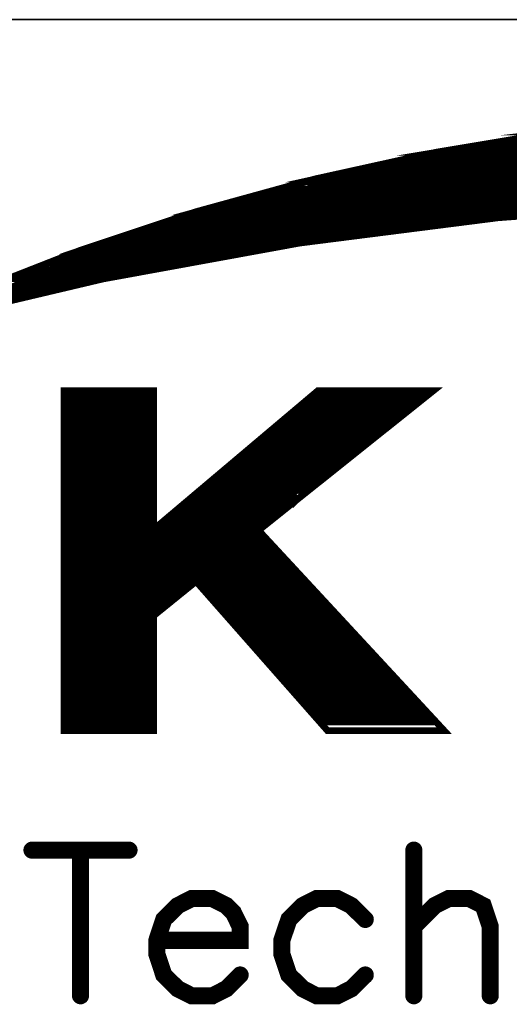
# Model space of a CAD drawing. Header units: millimetres. Extents: x 4497 to 13960, y 12291 to 16372.
# Tile 65 of 217: x 4883 to 4889, y 14625 to 14638. Entities that reach past the tile are written whole.
import ezdxf

# ---------------------------------------------------------------- set-up
doc = ezdxf.new("R2010")
doc.units = ezdxf.units.MM
doc.header["$LTSCALE"] = 0.8
doc.layers.get('0').update_dxf_attribs({"linetype": 'CONTINUOUS', "lineweight": 0})

# ---------------------------------------------------------------- blocks, each defined once
blk = doc.blocks.new('SMOOTH_0$0254')
at = {"const_width": 0.0127}
blk.add_lwpolyline([(-0.00635, 0, 1), (0.00635, 0, 1)], format="xyb", close=True, dxfattribs=at)
blk = doc.blocks.new('SMOOTH_0$064516')
at = {"const_width": 0.0323}
blk.add_lwpolyline([(-0.0161, 0, 1), (0.0161, 0, 1)], format="xyb", close=True, dxfattribs=at)
blk = doc.blocks.new('logo')
at = {"color": 7}
for points, const_width in [([(-3491.64, 5339.83), (-3485.861, 5342.097), (-3479.97, 5344.064), (-3473.985, 5345.713), (-3467.914, 5347.052), (-3461.791, 5348.074), (-3455.625, 5348.77), (-3449.426, 5349.139), (-3443.217, 5349.19), (-3437.009, 5348.907), (-3430.835, 5348.306), (-3424.695, 5347.387), (-3418.607, 5346.142)], 0.338), ([(-3414.785, 5342.278), (-3424.738, 5343.626), (-3434.742, 5344.442), (-3444.771, 5344.742), (-3454.81, 5344.51), (-3464.814, 5343.755), (-3474.775, 5342.484), (-3484.65, 5340.681), (-3494.422, 5338.371)], 0.338), ([(-3421.603, 5346.729), (-3469.272, 5346.729)], 0.338), ([(-3470.624, 5346.391), (-3420.251, 5346.391)], 0.338), ([(-3418.222, 5345.884), (-3472.483, 5345.884)], 0.338), ([(-3475.526, 5345.207), (-3415.518, 5345.207)], 0.338), ([(-3474.343, 5345.546), (-3416.87, 5345.546)], 0.338), ([(-3476.202, 5344.954), (-3414.588, 5344.954)], 0.338), ([(-3478.738, 5344.278), (-3459.298, 5344.278)], 0.338), ([(-3467.75, 5343.602), (-3467.328, 5343.602)], 0.338), ([(-3482.034, 5343.264), (-3469.948, 5343.264)], 0.338), ([(-3481.273, 5343.517), (-3467.75, 5343.517)], 0.338), ([(-3472.061, 5343.095), (-3471.131, 5343.095)], 0.338), ([(-3469.863, 5343.348), (-3469.271, 5343.348)], 0.338), ([(-3483.555, 5342.756), (-3473.836, 5342.756)], 0.338), ([(-3482.71, 5343.01), (-3471.976, 5343.01)], 0.338), ([(-3473.92, 5342.841), (-3473.159, 5342.841)], 0.338), ([(-3484.823, 5342.249), (-3476.625, 5342.249)], 0.338), ([(-3486.682, 5341.658), (-3480.09, 5341.658)], 0.338), ([(-3486.006, 5341.911), (-3478.738, 5341.911)], 0.338), ([(-3480.005, 5341.742), (-3479.752, 5341.742)], 0.338), ([(-3487.866, 5341.151), (-3483.048, 5341.151)], 0.338), ([(-3487.189, 5341.404), (-3481.611, 5341.404)], 0.338), ([(-3483.133, 5341.235), (-3482.541, 5341.235)], 0.338), ([(-3481.611, 5341.489), (-3481.104, 5341.489)], 0.338), ([(-3488.457, 5340.897), (-3484.485, 5340.897)], 0.338), ([(-3484.4, 5340.982), (-3483.809, 5340.982)], 0.338), ([(-3491.415, 5339.207), (-3488.626, 5340.559)], 0.338), ([(-3490.401, 5339.46), (-3488.204, 5340.559)], 0.338), ([(-3488.626, 5340.221), (-3487.02, 5340.221)], 0.338), ([(-3488.373, 5340.474), (-3486.091, 5340.474)], 0.338), ([(-3489.133, 5340.052), (-3488.035, 5340.052)], 0.338), ([(-3486.344, 5335.065), (-3486.344, 5318.162)], 0.338), ([(-3486.091, 5318.077), (-3486.091, 5334.981)], 0.338), ([(-3485.837, 5318.077), (-3485.837, 5334.981)], 0.338), ([(-3485.584, 5318.077), (-3485.584, 5334.981)], 0.338), ([(-3485.33, 5318.077), (-3485.33, 5334.981)], 0.338), ([(-3485.076, 5318.077), (-3485.076, 5334.981)], 0.338), ([(-3484.823, 5318.077), (-3484.823, 5334.981)], 0.338), ([(-3484.569, 5317.993), (-3484.569, 5334.896)], 0.338), ([(-3484.316, 5317.993), (-3484.316, 5334.896)], 0.338), ([(-3484.062, 5318.077), (-3484.062, 5334.981)], 0.338), ([(-3483.893, 5335.065), (-3483.893, 5317.993)], 0.338), ([(-3483.724, 5318.077), (-3483.724, 5334.981)], 0.338), ([(-3483.471, 5318.077), (-3483.471, 5334.981)], 0.338), ([(-3483.217, 5318.077), (-3483.217, 5334.981)], 0.338), ([(-3482.963, 5318.077), (-3482.963, 5334.981)], 0.338), ([(-3482.71, 5318.077), (-3482.71, 5334.981)], 0.338), ([(-3482.456, 5318.077), (-3482.456, 5334.981)], 0.338), ([(-3482.203, 5317.993), (-3482.203, 5334.896)], 0.338), ([(-3474.174, 5334.727), (-3468.494, 5334.727)], 0.338), ([(-3474.681, 5334.22), (-3469.187, 5334.22)], 0.338), ([(-3474.427, 5334.474), (-3468.933, 5334.474)], 0.338), ([(-3475.357, 5333.713), (-3469.863, 5333.713)], 0.338), ([(-3475.103, 5333.967), (-3469.61, 5333.967)], 0.338), ([(-3475.948, 5333.206), (-3470.455, 5333.206)], 0.338), ([(-3475.61, 5333.459), (-3470.201, 5333.459)], 0.338), ([(-3476.54, 5332.699), (-3471.215, 5332.699)], 0.338), ([(-3476.287, 5332.952), (-3470.793, 5332.952)], 0.338), ([(-3476.878, 5332.445), (-3471.469, 5332.445)], 0.338), ([(-3477.47, 5331.938), (-3472.145, 5331.938)], 0.338), ([(-3477.216, 5332.192), (-3471.723, 5332.192)], 0.338), ([(-3478.061, 5331.431), (-3472.737, 5331.431)], 0.338), ([(-3477.723, 5331.685), (-3472.399, 5331.685)], 0.338), ([(-3478.653, 5330.924), (-3473.413, 5330.924)], 0.338), ([(-3478.399, 5331.177), (-3473.075, 5331.177)], 0.338), ([(-3479.245, 5330.417), (-3474.005, 5330.417)], 0.338), ([(-3478.991, 5330.67), (-3473.666, 5330.67)], 0.338), ([(-3480.174, 5329.656), (-3474.934, 5329.656), (-3474.934, 5329.572), (-3474.85, 5329.656)], 0.338), ([(-3479.836, 5329.91), (-3474.681, 5329.91)], 0.338), ([(-3479.498, 5330.163), (-3474.343, 5330.163)], 0.338), ([(-3480.428, 5329.403), (-3475.272, 5329.403)], 0.338), ([(-3481.104, 5328.895), (-3475.948, 5328.895)], 0.338), ([(-3480.766, 5329.149), (-3475.61, 5329.149)], 0.338), ([(-3481.696, 5328.388), (-3476.54, 5328.388)], 0.338), ([(-3481.442, 5328.642), (-3476.202, 5328.642)], 0.338), ([(-3482.203, 5327.797), (-3476.709, 5327.797)], 0.338), ([(-3482.372, 5327.374), (-3476.287, 5327.374)], 0.338), ([(-3482.203, 5327.543), (-3476.456, 5327.543)], 0.338), ([(-3482.372, 5327.036), (-3476.117, 5327.036)], 0.338), ([(-3482.287, 5326.867), (-3475.864, 5326.867)], 0.338), ([(-3482.203, 5327.205), (-3476.117, 5327.205)], 0.338), ([(-3475.441, 5326.36), (-3482.372, 5326.36)], 0.338), ([(-3482.287, 5326.529), (-3475.526, 5326.529)], 0.338), ([(-3482.372, 5326.191), (-3475.272, 5326.191)], 0.338), ([(-3482.287, 5325.937), (-3475.019, 5325.937)], 0.338), ([(-3482.203, 5325.684), (-3474.765, 5325.684)], 0.338), ([(-3482.456, 5325.261), (-3480.428, 5325.261)], 0.338), ([(-3482.287, 5325.092), (-3480.681, 5325.092)], 0.338), ([(-3482.287, 5324.923), (-3480.851, 5324.923)], 0.338), ([(-3479.667, 5325.261), (-3474.427, 5325.261)], 0.338), ([(-3479.498, 5325.008), (-3474.174, 5325.008)], 0.338), ([(-3482.287, 5324.5), (-3481.273, 5324.5)], 0.338), ([(-3482.203, 5324.754), (-3481.02, 5324.754)], 0.338), ([(-3479.16, 5324.754), (-3473.92, 5324.754)], 0.338), ([(-3478.991, 5324.5), (-3473.666, 5324.5)], 0.338), ([(-3482.372, 5324.247), (-3481.527, 5324.247)], 0.338), ([(-3482.372, 5324.078), (-3481.865, 5324.078)], 0.338), ([(-3478.738, 5324.247), (-3473.497, 5324.247)], 0.338), ([(-3478.569, 5323.993), (-3473.244, 5323.993)], 0.338), ([(-3478.399, 5323.74), (-3472.99, 5323.74)], 0.338), ([(-3478.146, 5323.486), (-3472.737, 5323.486)], 0.338), ([(-3477.892, 5323.233), (-3472.483, 5323.233)], 0.338), ([(-3477.723, 5322.979), (-3472.314, 5322.979)], 0.338), ([(-3477.47, 5322.726), (-3472.061, 5322.726)], 0.338), ([(-3477.216, 5322.472), (-3471.807, 5322.472)], 0.338), ([(-3476.963, 5322.218), (-3471.638, 5322.218)], 0.338), ([(-3476.794, 5321.965), (-3471.384, 5321.965)], 0.338), ([(-3476.54, 5321.711), (-3471.131, 5321.711)], 0.338), ([(-3476.371, 5321.458), (-3470.877, 5321.458)], 0.338), ([(-3476.117, 5321.204), (-3470.624, 5321.204)], 0.338), ([(-3475.864, 5320.951), (-3470.37, 5320.951)], 0.338), ([(-3475.695, 5320.697), (-3470.201, 5320.697)], 0.338), ([(-3475.441, 5320.444), (-3469.948, 5320.444)], 0.338), ([(-3475.188, 5320.19), (-3469.694, 5320.19)], 0.338), ([(-3475.019, 5319.936), (-3469.525, 5319.936)], 0.338), ([(-3474.85, 5319.683), (-3469.271, 5319.683)], 0.338), ([(-3474.596, 5319.429), (-3469.018, 5319.429)], 0.338), ([(-3474.258, 5319.176), (-3468.764, 5319.176)], 0.338), ([(-3474.089, 5318.922), (-3468.511, 5318.922)], 0.338), ([(-3473.92, 5318.669), (-3468.257, 5318.669)], 0.338), ([(-3473.666, 5318.415), (-3468.004, 5318.415)], 0.338), ([(-3488.222, 5311.965), (-3483.345, 5311.965)], 0.859), ([(-3485.783, 5311.965), (-3485.783, 5304.641)], 0.859), ([(-3469.038, 5311.965), (-3469.038, 5304.641)], 0.859), ([(-3481.945, 5307.431), (-3477.763, 5307.431), (-3477.763, 5308.127), (-3478.106, 5308.823), (-3478.459, 5309.175), (-3479.154, 5309.527), (-3480.202, 5309.527), (-3480.897, 5309.175), (-3481.601, 5308.479), (-3481.945, 5307.431), (-3481.945, 5306.736), (-3481.601, 5305.688), (-3480.897, 5304.993), (-3480.202, 5304.641), (-3479.154, 5304.641), (-3478.459, 5304.993), (-3477.763, 5305.688)], 0.859), ([(-3471.477, 5308.479), (-3472.181, 5309.175), (-3472.877, 5309.527), (-3473.925, 5309.527), (-3474.62, 5309.175), (-3475.316, 5308.479), (-3475.668, 5307.431), (-3475.668, 5306.736), (-3475.316, 5305.688), (-3474.62, 5304.993), (-3473.925, 5304.641), (-3472.877, 5304.641), (-3472.181, 5304.993), (-3471.477, 5305.688)], 0.859), ([(-3469.038, 5308.127), (-3467.991, 5309.175), (-3467.295, 5309.527), (-3466.248, 5309.527), (-3465.552, 5309.175), (-3465.2, 5308.127), (-3465.2, 5304.641)], 0.859)]:
    blk.add_lwpolyline(points, dxfattribs=dict(at, const_width=const_width))
at = {"color": 7, "const_width": 0.338}
for points in [[(-3465.91, 5347.379), (-3461.851, 5348.057), (-3429.228, 5348.057), (-3424.695, 5347.379)], [(-3461.782, 5348.065), (-3459.73, 5348.297), (-3430.835, 5348.297), (-3429.285, 5348.065)], [(-3467.914, 5347.044), (-3465.91, 5347.379), (-3424.695, 5347.379), (-3423.06, 5347.044)], [(-3472.036, 5346.133), (-3467.922, 5347.044), (-3423.06, 5347.044), (-3418.615, 5346.133)], [(-3473.976, 5345.704), (-3472.036, 5346.133), (-3418.607, 5346.133), (-3416.958, 5345.704)], [(-3477.436, 5344.751), (-3473.976, 5345.704), (-3416.958, 5345.704), (-3413.297, 5344.751)], [(-3478.278, 5344.519), (-3477.436, 5344.751), (-3444.78, 5344.751), (-3454.81, 5344.519)], [(-3479.961, 5344.055), (-3478.278, 5344.519), (-3454.81, 5344.519), (-3460.948, 5344.055)], [(-3484.645, 5342.492), (-3480.843, 5343.763), (-3464.822, 5343.763), (-3474.775, 5342.493)], [(-3480.843, 5343.763), (-3480.817, 5343.772), (-3464.814, 5343.772), (-3464.822, 5343.763)], [(-3480.818, 5343.772), (-3479.97, 5344.055), (-3460.949, 5344.055), (-3464.7, 5343.772)], [(-3464.814, 5343.763), (-3464.814, 5343.772), (-3464.7, 5343.772), (-3464.814, 5343.763)], [(-3485.852, 5342.089), (-3484.645, 5342.492), (-3474.775, 5342.492), (-3476.985, 5342.089)], [(-3489.423, 5340.689), (-3485.861, 5342.089), (-3476.985, 5342.089), (-3484.65, 5340.689)], [(-3491.631, 5339.822), (-3489.423, 5340.689), (-3484.658, 5340.689), (-3488.321, 5339.822)], [(-3494.873, 5338.379), (-3491.631, 5339.822), (-3488.321, 5339.822), (-3494.413, 5338.379)], [(-3486.616, 5328.092), (-3486.616, 5335.065), (-3482.108, 5335.065), (-3482.108, 5328.092)], [(-3482.108, 5328.092), (-3473.856, 5335.065), (-3468.051, 5335.065), (-3476.771, 5328.092)], [(-3486.616, 5328.04), (-3486.616, 5328.092), (-3476.771, 5328.092), (-3476.836, 5328.04)], [(-3486.616, 5325.473), (-3486.616, 5328.04), (-3476.836, 5328.04), (-3474.458, 5325.473)], [(-3486.616, 5323.747), (-3486.616, 5325.473), (-3479.978, 5325.473), (-3482.108, 5323.747)], [(-3473.375, 5317.968), (-3479.978, 5325.473), (-3474.458, 5325.473), (-3467.51, 5317.968)], [(-3486.616, 5317.968), (-3486.616, 5323.747), (-3482.108, 5323.747), (-3482.108, 5317.968)]]:
    blk.add_lwpolyline(points, close=True, dxfattribs=at)
at = {"color": 7, "xscale": 13.31, "yscale": 13.31, "zscale": 13.31}
for name, p in [('SMOOTH_0$0254', (-3467.914, 5347.052)), ('SMOOTH_0$0254', (-3465.91, 5347.379)), ('SMOOTH_0$0254', (-3465.91, 5347.379)), ('SMOOTH_0$0254', (-3469.272, 5346.729)), ('SMOOTH_0$0254', (-3467.922, 5347.044)), ('SMOOTH_0$0254', (-3467.914, 5347.044)), ('SMOOTH_0$0254', (-3472.036, 5346.133)), ('SMOOTH_0$0254', (-3472.036, 5346.133)), ('SMOOTH_0$0254', (-3470.624, 5346.391)), ('SMOOTH_0$0254', (-3473.985, 5345.713)), ('SMOOTH_0$0254', (-3473.976, 5345.704)), ('SMOOTH_0$0254', (-3473.976, 5345.704)), ('SMOOTH_0$0254', (-3472.483, 5345.884)), ('SMOOTH_0$0254', (-3475.526, 5345.207)), ('SMOOTH_0$0254', (-3474.343, 5345.546)), ('SMOOTH_0$0254', (-3477.436, 5344.751)), ('SMOOTH_0$0254', (-3477.436, 5344.751)), ('SMOOTH_0$0254', (-3476.202, 5344.954)), ('SMOOTH_0$0254', (-3478.738, 5344.278)), ('SMOOTH_0$0254', (-3478.278, 5344.519)), ('SMOOTH_0$0254', (-3478.278, 5344.519)), ('SMOOTH_0$0254', (-3480.843, 5343.763)), ('SMOOTH_0$0254', (-3480.843, 5343.763)), ('SMOOTH_0$0254', (-3480.818, 5343.772)), ('SMOOTH_0$0254', (-3480.817, 5343.772)), ('SMOOTH_0$0254', (-3479.97, 5344.064)), ('SMOOTH_0$0254', (-3479.97, 5344.055)), ('SMOOTH_0$0254', (-3479.961, 5344.055)), ('SMOOTH_0$0254', (-3467.75, 5343.602)), ('SMOOTH_0$0254', (-3467.328, 5343.602)), ('SMOOTH_0$0254', (-3464.822, 5343.763)), ('SMOOTH_0$0254', (-3464.822, 5343.763)), ('SMOOTH_0$0254', (-3464.814, 5343.772)), ('SMOOTH_0$0254', (-3464.814, 5343.772)), ('SMOOTH_0$0254', (-3464.814, 5343.763)), ('SMOOTH_0$0254', (-3464.814, 5343.763)), ('SMOOTH_0$0254', (-3464.814, 5343.755)), ('SMOOTH_0$0254', (-3464.7, 5343.772)), ('SMOOTH_0$0254', (-3464.7, 5343.772)), ('SMOOTH_0$0254', (-3482.034, 5343.264)), ('SMOOTH_0$0254', (-3481.273, 5343.517)), ('SMOOTH_0$0254', (-3472.061, 5343.095)), ('SMOOTH_0$0254', (-3471.131, 5343.095)), ('SMOOTH_0$0254', (-3469.948, 5343.264)), ('SMOOTH_0$0254', (-3469.863, 5343.348)), ('SMOOTH_0$0254', (-3469.271, 5343.348)), ('SMOOTH_0$0254', (-3467.75, 5343.517)), ('SMOOTH_0$0254', (-3483.555, 5342.756)), ('SMOOTH_0$0254', (-3482.71, 5343.01)), ('SMOOTH_0$0254', (-3473.92, 5342.841)), ('SMOOTH_0$0254', (-3473.836, 5342.756)), ('SMOOTH_0$0254', (-3473.159, 5342.841)), ('SMOOTH_0$0254', (-3471.976, 5343.01)), ('SMOOTH_0$0254', (-3485.861, 5342.097)), ('SMOOTH_0$0254', (-3484.823, 5342.249)), ('SMOOTH_0$0254', (-3484.645, 5342.492)), ('SMOOTH_0$0254', (-3484.645, 5342.492)), ('SMOOTH_0$0254', (-3476.625, 5342.249)), ('SMOOTH_0$0254', (-3474.775, 5342.493)), ('SMOOTH_0$0254', (-3474.775, 5342.492)), ('SMOOTH_0$0254', (-3474.775, 5342.484)), ('SMOOTH_0$0254', (-3486.682, 5341.658)), ('SMOOTH_0$0254', (-3486.006, 5341.911)), ('SMOOTH_0$0254', (-3485.861, 5342.089)), ('SMOOTH_0$0254', (-3485.852, 5342.089)), ('SMOOTH_0$0254', (-3480.09, 5341.658)), ('SMOOTH_0$0254', (-3480.005, 5341.742)), ('SMOOTH_0$0254', (-3479.752, 5341.742)), ('SMOOTH_0$0254', (-3478.738, 5341.911)), ('SMOOTH_0$0254', (-3476.985, 5342.089)), ('SMOOTH_0$0254', (-3476.985, 5342.089)), ('SMOOTH_0$0254', (-3487.866, 5341.151)), ('SMOOTH_0$0254', (-3487.189, 5341.404)), ('SMOOTH_0$0254', (-3483.133, 5341.235)), ('SMOOTH_0$0254', (-3483.048, 5341.151)), ('SMOOTH_0$0254', (-3482.541, 5341.235)), ('SMOOTH_0$0254', (-3481.611, 5341.489)), ('SMOOTH_0$0254', (-3481.611, 5341.404)), ('SMOOTH_0$0254', (-3481.104, 5341.489)), ('SMOOTH_0$0254', (-3488.457, 5340.897)), ('SMOOTH_0$0254', (-3484.658, 5340.689)), ('SMOOTH_0$0254', (-3484.65, 5340.689)), ('SMOOTH_0$0254', (-3484.65, 5340.681)), ('SMOOTH_0$0254', (-3484.485, 5340.897)), ('SMOOTH_0$0254', (-3484.4, 5340.982)), ('SMOOTH_0$0254', (-3483.809, 5340.982)), ('SMOOTH_0$0254', (-3488.626, 5340.559)), ('SMOOTH_0$0254', (-3488.626, 5340.221)), ('SMOOTH_0$0254', (-3488.373, 5340.474)), ('SMOOTH_0$0254', (-3488.204, 5340.559)), ('SMOOTH_0$0254', (-3487.02, 5340.221)), ('SMOOTH_0$0254', (-3486.091, 5340.474)), ('SMOOTH_0$0254', (-3488.321, 5339.822)), ('SMOOTH_0$0254', (-3488.321, 5339.822)), ('SMOOTH_0$0254', (-3488.035, 5340.052)), ('SMOOTH_0$0254', (-3486.616, 5335.065)), ('SMOOTH_0$0254', (-3486.344, 5335.065)), ('SMOOTH_0$0254', (-3486.091, 5334.981)), ('SMOOTH_0$0254', (-3485.837, 5334.981)), ('SMOOTH_0$0254', (-3485.584, 5334.981)), ('SMOOTH_0$0254', (-3485.33, 5334.981)), ('SMOOTH_0$0254', (-3485.076, 5334.981)), ('SMOOTH_0$0254', (-3484.823, 5334.981)), ('SMOOTH_0$0254', (-3484.569, 5334.896)), ('SMOOTH_0$0254', (-3484.316, 5334.896)), ('SMOOTH_0$0254', (-3484.062, 5334.981)), ('SMOOTH_0$0254', (-3483.893, 5335.065)), ('SMOOTH_0$0254', (-3483.724, 5334.981)), ('SMOOTH_0$0254', (-3483.471, 5334.981)), ('SMOOTH_0$0254', (-3483.217, 5334.981)), ('SMOOTH_0$0254', (-3482.963, 5334.981)), ('SMOOTH_0$0254', (-3482.71, 5334.981)), ('SMOOTH_0$0254', (-3482.456, 5334.981)), ('SMOOTH_0$0254', (-3482.203, 5334.896)), ('SMOOTH_0$0254', (-3482.108, 5335.065)), ('SMOOTH_0$0254', (-3474.174, 5334.727)), ('SMOOTH_0$0254', (-3473.856, 5335.065)), ('SMOOTH_0$0254', (-3468.494, 5334.727)), ('SMOOTH_0$0254', (-3468.051, 5335.065)), ('SMOOTH_0$0254', (-3474.681, 5334.22)), ('SMOOTH_0$0254', (-3474.427, 5334.474)), ('SMOOTH_0$0254', (-3469.187, 5334.22)), ('SMOOTH_0$0254', (-3468.933, 5334.474)), ('SMOOTH_0$0254', (-3475.357, 5333.713)), ('SMOOTH_0$0254', (-3475.103, 5333.967)), ('SMOOTH_0$0254', (-3469.863, 5333.713)), ('SMOOTH_0$0254', (-3469.61, 5333.967)), ('SMOOTH_0$0254', (-3475.948, 5333.206)), ('SMOOTH_0$0254', (-3475.61, 5333.459)), ('SMOOTH_0$0254', (-3470.455, 5333.206)), ('SMOOTH_0$0254', (-3470.201, 5333.459)), ('SMOOTH_0$0254', (-3476.54, 5332.699)), ('SMOOTH_0$0254', (-3476.287, 5332.952)), ('SMOOTH_0$0254', (-3471.215, 5332.699)), ('SMOOTH_0$0254', (-3470.793, 5332.952)), ('SMOOTH_0$0254', (-3476.878, 5332.445)), ('SMOOTH_0$0254', (-3471.469, 5332.445)), ('SMOOTH_0$0254', (-3477.47, 5331.938)), ('SMOOTH_0$0254', (-3477.216, 5332.192)), ('SMOOTH_0$0254', (-3472.145, 5331.938)), ('SMOOTH_0$0254', (-3471.723, 5332.192)), ('SMOOTH_0$0254', (-3478.061, 5331.431)), ('SMOOTH_0$0254', (-3477.723, 5331.685)), ('SMOOTH_0$0254', (-3472.737, 5331.431)), ('SMOOTH_0$0254', (-3472.399, 5331.685)), ('SMOOTH_0$0254', (-3478.653, 5330.924)), ('SMOOTH_0$0254', (-3478.399, 5331.177)), ('SMOOTH_0$0254', (-3473.413, 5330.924)), ('SMOOTH_0$0254', (-3473.075, 5331.177)), ('SMOOTH_0$0254', (-3479.245, 5330.417)), ('SMOOTH_0$0254', (-3478.991, 5330.67)), ('SMOOTH_0$0254', (-3474.005, 5330.417)), ('SMOOTH_0$0254', (-3473.666, 5330.67)), ('SMOOTH_0$0254', (-3479.836, 5329.91)), ('SMOOTH_0$0254', (-3479.498, 5330.163)), ('SMOOTH_0$0254', (-3474.681, 5329.91)), ('SMOOTH_0$0254', (-3474.343, 5330.163)), ('SMOOTH_0$0254', (-3480.428, 5329.403)), ('SMOOTH_0$0254', (-3480.174, 5329.656)), ('SMOOTH_0$0254', (-3475.272, 5329.403)), ('SMOOTH_0$0254', (-3474.934, 5329.656)), ('SMOOTH_0$0254', (-3474.934, 5329.572)), ('SMOOTH_0$0254', (-3474.85, 5329.656)), ('SMOOTH_0$0254', (-3481.104, 5328.895)), ('SMOOTH_0$0254', (-3480.766, 5329.149)), ('SMOOTH_0$0254', (-3475.948, 5328.895)), ('SMOOTH_0$0254', (-3475.61, 5329.149)), ('SMOOTH_0$0254', (-3481.696, 5328.388)), ('SMOOTH_0$0254', (-3481.442, 5328.642)), ('SMOOTH_0$0254', (-3476.54, 5328.388)), ('SMOOTH_0$0254', (-3476.202, 5328.642)), ('SMOOTH_0$0254', (-3486.616, 5328.092)), ('SMOOTH_0$0254', (-3486.616, 5328.092)), ('SMOOTH_0$0254', (-3486.616, 5328.04)), ('SMOOTH_0$0254', (-3486.616, 5328.04)), ('SMOOTH_0$0254', (-3482.203, 5327.797)), ('SMOOTH_0$0254', (-3482.108, 5328.092)), ('SMOOTH_0$0254', (-3482.108, 5328.092)), ('SMOOTH_0$0254', (-3476.836, 5328.04)), ('SMOOTH_0$0254', (-3476.836, 5328.04)), ('SMOOTH_0$0254', (-3476.771, 5328.092)), ('SMOOTH_0$0254', (-3476.771, 5328.092)), ('SMOOTH_0$0254', (-3476.709, 5327.797)), ('SMOOTH_0$0254', (-3482.372, 5327.374)), ('SMOOTH_0$0254', (-3482.203, 5327.543)), ('SMOOTH_0$0254', (-3476.456, 5327.543)), ('SMOOTH_0$0254', (-3476.287, 5327.374)), ('SMOOTH_0$0254', (-3482.372, 5327.036)), ('SMOOTH_0$0254', (-3482.287, 5326.867)), ('SMOOTH_0$0254', (-3482.203, 5327.205)), ('SMOOTH_0$0254', (-3476.117, 5327.205)), ('SMOOTH_0$0254', (-3476.117, 5327.036)), ('SMOOTH_0$0254', (-3475.864, 5326.867)), ('SMOOTH_0$0254', (-3482.372, 5326.36)), ('SMOOTH_0$0254', (-3482.287, 5326.529)), ('SMOOTH_0$0254', (-3475.526, 5326.529)), ('SMOOTH_0$0254', (-3475.441, 5326.36)), ('SMOOTH_0$0254', (-3482.372, 5326.191)), ('SMOOTH_0$0254', (-3482.287, 5325.937)), ('SMOOTH_0$0254', (-3475.272, 5326.191)), ('SMOOTH_0$0254', (-3475.019, 5325.937)), ('SMOOTH_0$0254', (-3486.616, 5325.473)), ('SMOOTH_0$0254', (-3486.616, 5325.473)), ('SMOOTH_0$0254', (-3482.203, 5325.684)), ('SMOOTH_0$0254', (-3479.978, 5325.473)), ('SMOOTH_0$0254', (-3479.978, 5325.473)), ('SMOOTH_0$0254', (-3474.765, 5325.684)), ('SMOOTH_0$0254', (-3474.458, 5325.473)), ('SMOOTH_0$0254', (-3474.458, 5325.473)), ('SMOOTH_0$0254', (-3482.456, 5325.261)), ('SMOOTH_0$0254', (-3482.287, 5325.092)), ('SMOOTH_0$0254', (-3482.287, 5324.923)), ('SMOOTH_0$0254', (-3480.851, 5324.923)), ('SMOOTH_0$0254', (-3480.681, 5325.092)), ('SMOOTH_0$0254', (-3480.428, 5325.261)), ('SMOOTH_0$0254', (-3479.667, 5325.261)), ('SMOOTH_0$0254', (-3479.498, 5325.008)), ('SMOOTH_0$0254', (-3474.427, 5325.261)), ('SMOOTH_0$0254', (-3474.174, 5325.008)), ('SMOOTH_0$0254', (-3482.287, 5324.5)), ('SMOOTH_0$0254', (-3482.203, 5324.754)), ('SMOOTH_0$0254', (-3481.273, 5324.5)), ('SMOOTH_0$0254', (-3481.02, 5324.754)), ('SMOOTH_0$0254', (-3479.16, 5324.754)), ('SMOOTH_0$0254', (-3478.991, 5324.5)), ('SMOOTH_0$0254', (-3473.92, 5324.754)), ('SMOOTH_0$0254', (-3473.666, 5324.5)), ('SMOOTH_0$0254', (-3482.372, 5324.247)), ('SMOOTH_0$0254', (-3482.372, 5324.078)), ('SMOOTH_0$0254', (-3481.865, 5324.078)), ('SMOOTH_0$0254', (-3481.527, 5324.247)), ('SMOOTH_0$0254', (-3478.738, 5324.247)), ('SMOOTH_0$0254', (-3478.569, 5323.993)), ('SMOOTH_0$0254', (-3473.497, 5324.247)), ('SMOOTH_0$0254', (-3473.244, 5323.993)), ('SMOOTH_0$0254', (-3486.616, 5323.747)), ('SMOOTH_0$0254', (-3486.616, 5323.747)), ('SMOOTH_0$0254', (-3482.108, 5323.747)), ('SMOOTH_0$0254', (-3482.108, 5323.747)), ('SMOOTH_0$0254', (-3478.399, 5323.74)), ('SMOOTH_0$0254', (-3478.146, 5323.486)), ('SMOOTH_0$0254', (-3472.99, 5323.74)), ('SMOOTH_0$0254', (-3472.737, 5323.486)), ('SMOOTH_0$0254', (-3477.892, 5323.233)), ('SMOOTH_0$0254', (-3477.723, 5322.979)), ('SMOOTH_0$0254', (-3472.483, 5323.233)), ('SMOOTH_0$0254', (-3472.314, 5322.979)), ('SMOOTH_0$0254', (-3477.47, 5322.726)), ('SMOOTH_0$0254', (-3477.216, 5322.472)), ('SMOOTH_0$0254', (-3472.061, 5322.726)), ('SMOOTH_0$0254', (-3471.807, 5322.472)), ('SMOOTH_0$0254', (-3476.963, 5322.218)), ('SMOOTH_0$0254', (-3476.794, 5321.965)), ('SMOOTH_0$0254', (-3471.638, 5322.218)), ('SMOOTH_0$0254', (-3471.384, 5321.965)), ('SMOOTH_0$0254', (-3476.54, 5321.711)), ('SMOOTH_0$0254', (-3476.371, 5321.458)), ('SMOOTH_0$0254', (-3471.131, 5321.711)), ('SMOOTH_0$0254', (-3470.877, 5321.458)), ('SMOOTH_0$0254', (-3476.117, 5321.204)), ('SMOOTH_0$0254', (-3475.864, 5320.951)), ('SMOOTH_0$0254', (-3470.624, 5321.204)), ('SMOOTH_0$0254', (-3470.37, 5320.951)), ('SMOOTH_0$0254', (-3475.695, 5320.697)), ('SMOOTH_0$0254', (-3475.441, 5320.444)), ('SMOOTH_0$0254', (-3470.201, 5320.697)), ('SMOOTH_0$0254', (-3469.948, 5320.444)), ('SMOOTH_0$0254', (-3475.188, 5320.19)), ('SMOOTH_0$0254', (-3475.019, 5319.936)), ('SMOOTH_0$0254', (-3469.694, 5320.19)), ('SMOOTH_0$0254', (-3469.525, 5319.936)), ('SMOOTH_0$0254', (-3474.85, 5319.683)), ('SMOOTH_0$0254', (-3474.596, 5319.429)), ('SMOOTH_0$0254', (-3469.271, 5319.683)), ('SMOOTH_0$0254', (-3469.018, 5319.429)), ('SMOOTH_0$0254', (-3474.258, 5319.176)), ('SMOOTH_0$0254', (-3474.089, 5318.922)), ('SMOOTH_0$0254', (-3468.764, 5319.176)), ('SMOOTH_0$0254', (-3468.511, 5318.922)), ('SMOOTH_0$0254', (-3473.92, 5318.669)), ('SMOOTH_0$0254', (-3473.666, 5318.415)), ('SMOOTH_0$0254', (-3468.257, 5318.669)), ('SMOOTH_0$0254', (-3468.004, 5318.415)), ('SMOOTH_0$0254', (-3486.616, 5317.968)), ('SMOOTH_0$0254', (-3486.344, 5318.162)), ('SMOOTH_0$0254', (-3486.091, 5318.077)), ('SMOOTH_0$0254', (-3485.837, 5318.077)), ('SMOOTH_0$0254', (-3485.584, 5318.077)), ('SMOOTH_0$0254', (-3485.33, 5318.077)), ('SMOOTH_0$0254', (-3485.076, 5318.077)), ('SMOOTH_0$0254', (-3484.823, 5318.077)), ('SMOOTH_0$0254', (-3484.569, 5317.993)), ('SMOOTH_0$0254', (-3484.316, 5317.993)), ('SMOOTH_0$0254', (-3484.062, 5318.077)), ('SMOOTH_0$0254', (-3483.893, 5317.993)), ('SMOOTH_0$0254', (-3483.724, 5318.077)), ('SMOOTH_0$0254', (-3483.471, 5318.077)), ('SMOOTH_0$0254', (-3483.217, 5318.077)), ('SMOOTH_0$0254', (-3482.963, 5318.077)), ('SMOOTH_0$0254', (-3482.71, 5318.077)), ('SMOOTH_0$0254', (-3482.456, 5318.077)), ('SMOOTH_0$0254', (-3482.203, 5317.993)), ('SMOOTH_0$0254', (-3482.108, 5317.968)), ('SMOOTH_0$0254', (-3473.375, 5317.968)), ('SMOOTH_0$0254', (-3467.51, 5317.968)), ('SMOOTH_0$064516', (-3488.222, 5311.965)), ('SMOOTH_0$064516', (-3485.783, 5311.965)), ('SMOOTH_0$064516', (-3483.345, 5311.965)), ('SMOOTH_0$064516', (-3469.038, 5311.965)), ('SMOOTH_0$064516', (-3480.897, 5309.175)), ('SMOOTH_0$064516', (-3480.202, 5309.527)), ('SMOOTH_0$064516', (-3479.154, 5309.527)), ('SMOOTH_0$064516', (-3478.459, 5309.175)), ('SMOOTH_0$064516', (-3474.62, 5309.175)), ('SMOOTH_0$064516', (-3473.925, 5309.527)), ('SMOOTH_0$064516', (-3472.877, 5309.527)), ('SMOOTH_0$064516', (-3472.181, 5309.175)), ('SMOOTH_0$064516', (-3467.991, 5309.175)), ('SMOOTH_0$064516', (-3467.295, 5309.527)), ('SMOOTH_0$064516', (-3466.248, 5309.527)), ('SMOOTH_0$064516', (-3465.552, 5309.175)), ('SMOOTH_0$064516', (-3478.106, 5308.823)), ('SMOOTH_0$064516', (-3481.601, 5308.479)), ('SMOOTH_0$064516', (-3475.316, 5308.479)), ('SMOOTH_0$064516', (-3471.477, 5308.479)), ('SMOOTH_0$064516', (-3477.763, 5308.127)), ('SMOOTH_0$064516', (-3469.038, 5308.127)), ('SMOOTH_0$064516', (-3465.2, 5308.127)), ('SMOOTH_0$064516', (-3481.945, 5307.431)), ('SMOOTH_0$064516', (-3481.945, 5307.431)), ('SMOOTH_0$064516', (-3477.763, 5307.431)), ('SMOOTH_0$064516', (-3475.668, 5307.431)), ('SMOOTH_0$064516', (-3481.945, 5306.736)), ('SMOOTH_0$064516', (-3475.668, 5306.736)), ('SMOOTH_0$064516', (-3481.601, 5305.688)), ('SMOOTH_0$064516', (-3477.763, 5305.688)), ('SMOOTH_0$064516', (-3475.316, 5305.688)), ('SMOOTH_0$064516', (-3471.477, 5305.688)), ('SMOOTH_0$064516', (-3480.897, 5304.993)), ('SMOOTH_0$064516', (-3478.459, 5304.993)), ('SMOOTH_0$064516', (-3474.62, 5304.993)), ('SMOOTH_0$064516', (-3472.181, 5304.993)), ('SMOOTH_0$064516', (-3485.783, 5304.641)), ('SMOOTH_0$064516', (-3480.202, 5304.641)), ('SMOOTH_0$064516', (-3479.154, 5304.641)), ('SMOOTH_0$064516', (-3473.925, 5304.641)), ('SMOOTH_0$064516', (-3472.877, 5304.641)), ('SMOOTH_0$064516', (-3469.038, 5304.641)), ('SMOOTH_0$064516', (-3465.2, 5304.641))]:
    blk.add_blockref(name, p, dxfattribs=at)

msp = doc.modelspace()

# ---------------------------------------------------------------- linework, layer by layer
at = {"color": 7, "linetype": 'Continuous', "lineweight": 35}
msp.add_line((4856.368, 14637.566), (4931.827, 14637.566), dxfattribs=at)

# ---------------------------------------------------------------- block references
at = {"color": 3, "linetype": 'Continuous', "xscale": 0.2477402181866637, "yscale": 0.2477402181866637, "zscale": 0.2477402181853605}
msp.add_blockref('logo', (5747.272, 13311.235), dxfattribs=at)

doc.saveas('drawing.dxf')
